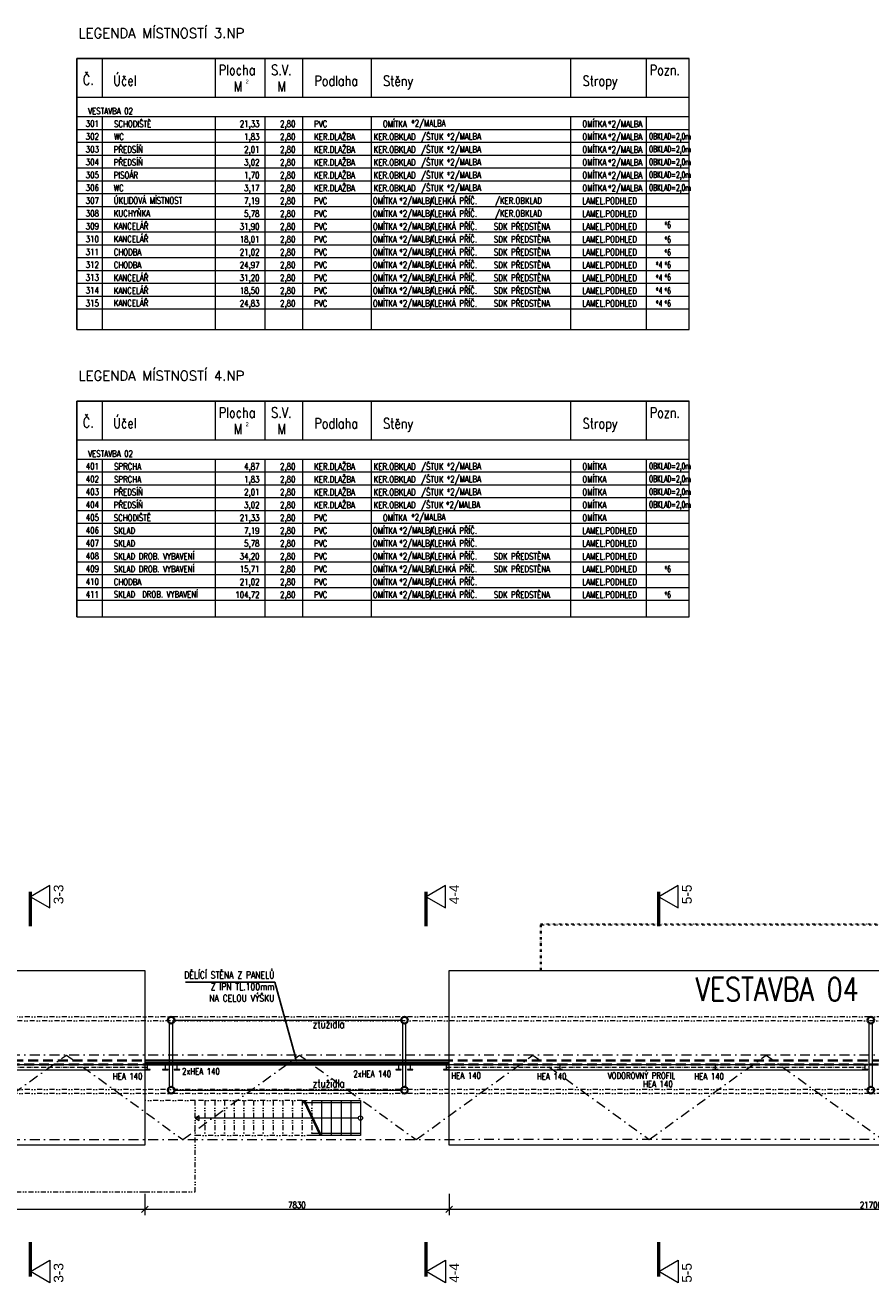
# Model space of a CAD drawing. Header units: millimetres. Extents: x -485339 to 350584, y -1189936 to 0.
# Tile 182 of 256: x 36948 to 58704, y -1146960 to -1114602. Entities that reach past the tile are written whole.
import ezdxf
from ezdxf import colors
from ezdxf.entities.mleader import LeaderData, LeaderLine
from ezdxf.enums import TextEntityAlignment as Align
from ezdxf.math import Vec2, Vec3

# ---------------------------------------------------------------- set-up
doc = ezdxf.new("R2010")
doc.units = ezdxf.units.MM
doc.header["$LTSCALE"] = 10
for name, pattern in [('ACAD_ISO10W100', [18.5, 12, -3, 0.5, -3]), ('DASHDOT', [25.4, 12.7, -6.35, 0, -6.35]), ('DĚLICÍ2', [15.875, 6.35, -3.175, 0, -3.175, 0, -3.175]), ('ČÁRKOVANÁ', [19.05, 12.7, -6.35])]:
    doc.linetypes.add(name, pattern=pattern)
doc.layers.get('Defpoints').update_dxf_attribs({"color": 201})
for name, color, linetype, lineweight in [('N_kóty', 10, 'Continuous', 18), ('N_popis', 10, 'Continuous', 18), ('N_čáry_dělící stěna', 212, 'ČÁRKOVANÁ', 35), ('N_čáry_obv.plášt', 212, 'Continuous', 18), ('N_čáry_obv.plášt_obrys', 212, 'Continuous', 35), ('St_popis', 250, 'Continuous', 18), ('St_sloupy_konstrukce haly', 5, 'Continuous', 35), ('St_čáry_nad', 250, 'DĚLICÍ2', 18), ('St_čáry_obrys', 5, 'Continuous', 35), ('St_čáry_osy', 250, 'DASHDOT', 18), ('St_čáry_plné', 250, 'Continuous', 18)]:
    doc.layers.add(name, color=color, linetype=linetype, lineweight=lineweight)
doc.layers.add('N_profily', color=7, linetype='Continuous', lineweight=18, true_color=0x2424ff)
doc.layers.add('N_PROFILY_KOTY', color=7, linetype='Continuous', lineweight=18, true_color=0x2424ff)
doc.styles.add('A_slabé', font='txt')
doc.styles.add('Andy', font='arial.ttf')
doc.styles.add('ROMANS', font='romans.shx', dxfattribs={"width": 0.8})
doc.styles.get("Standard").update_dxf_attribs({"font": 'simplex.shx', "width": 0.8})
doc.linetypes.add('ZIGZAG', pattern='A,0.00254,-5.08,[131,ltypeshp.shx,S=5.08,R=0,X=-5.08,Y=0],-10.16,[131,ltypeshp.shx,S=5.08,R=180,X=5.08,Y=0],-5.08', length=20.32254)
doc.dimstyles.new('stavebníM100', dxfattribs={"dimtxt": 165, "dimasz": 170, "dimexe": 150, "dimexo": 100, "dimgap": 30, "dimtad": 1, "dimdec": 0, "dimtxsty": 'Standard', "dimblk": 'OBLIQUE', "dimcen": -2.5, "dimdle": 150, "dimclrd": 256, "dimclre": 256, "dimclrt": 256, "dimadec": 4, "dimazin": 0, "dimtfac": 1, "dimtdec": 0, "dimtmove": 2, "dimatfit": 3, "dimldrblk": 'OBLIQUE', "dimfxl": 400, "dimfxlon": 1, "dimlwd": -1, "dimlwe": -1, "dimarcsym": 0})

# ---------------------------------------------------------------- blocks, each defined once
blk = doc.blocks.new('G$CD8A98CDB')
at = {"layer": 'St_sloupy_konstrukce haly', "color": 250, "lineweight": 18, "ltscale": 2}
for points in [[(-825, 0), (825, 0)], [(-825, -80), (825, -80)]]:
    blk.add_lwpolyline(points, dxfattribs=at)
at = {"layer": 'St_sloupy_konstrukce haly', "ltscale": 2}
for centre in [(-900, -40), (900, -40)]:
    blk.add_circle(centre, 85, dxfattribs=at)
blk = doc.blocks.new('G$C4E362255')
at = {"layer": 'St_čáry_nad'}
for points in [[(31280, 0), (31280, 1200), (50630, 1200), (51530, 1200), (51530, -3200)], [(31310, 0), (31310, 1170), (50630, 1170), (51500, 1170), (51500, -3230)]]:
    blk.add_lwpolyline(points, dxfattribs=at)
at = {"layer": 'St_čáry_nad', "ltscale": 2}
for points in [[(0, -4500), (0, -5700), (21100, -5700), (22400, -5700), (22400, -3350), (21100, -3350)], [(25150, -3350), (22400, -3350)], [(22650, -3350), (22650, -4250)], [(22900, -3350), (22900, -4250)], [(23150, -3350), (23150, -4250)], [(23400, -3350), (23400, -4250)], [(23650, -3350), (23650, -4250)], [(23900, -3350), (23900, -4250)], [(24150, -3350), (24150, -4250)], [(24400, -3350), (24400, -4250)], [(24650, -3350), (24650, -4250)], [(24900, -3350), (24900, -4250)], [(25150, -3350), (25150, -4250)], [(25150, -3350), (25400, -3350), (25400, -4250)], [(25400, -4250), (22400, -4250)]]:
    blk.add_lwpolyline(points, dxfattribs=at)
at = {"layer": 'St_čáry_plné'}
for points in [[(21100, -4500), (0, -4500), (0, 0), (21100, 0)], [(50630, -4500), (28930, -4500), (28930, 0), (50630, 0)]]:
    blk.add_lwpolyline(points, close=True, dxfattribs=at)
at = {"layer": 'St_čáry_plné', "ltscale": 2}
for points in [[(25150, -3400), (26650, -3400)], [(25617, -4250), (25181, -3350)], [(25650, -4250), (25215, -3350)], [(25400, -3350), (25650, -3350), (25650, -4250), (25400, -4250)], [(25650, -3350), (25900, -3350), (25900, -4250), (25650, -4250)], [(25900, -3350), (26150, -3350), (26150, -4250), (25900, -4250)], [(26150, -3350), (26400, -3350), (26400, -4250), (26150, -4250)], [(26400, -3350), (26650, -3350), (26650, -4250), (26150, -4250)], [(26595, -3800), (22400, -3800)], [(26650, -4200), (25400, -4200)]]:
    blk.add_lwpolyline(points, dxfattribs=at)
blk.add_lwpolyline([(22400, -3800), (22501, -3859), (22501, -3741)], close=True, dxfattribs=at)
blk.add_circle((26650, -3800), 54.6, dxfattribs=at)
at = {"layer": 'St_popis', "width": 0.8}
blk.add_text('VESTAVBA 04', height=600, dxfattribs=at).set_placement((35270, -786))
blk = doc.blocks.new('_OBLIQUE')
at = {"color": 0, "linetype": 'ByBlock'}
blk.add_line((-0.5, -0.5), (0.5, 0.5), dxfattribs=at)
blk = doc.blocks.new('*D7776')
at = {"layer": 'Defpoints', "color": 0}
for p in [(47854, -1144007), (69554, -1144017), (47854, -1145069)]:
    blk.add_point(p, dxfattribs=at)
at = {"layer": 'N_kóty'}
for p, q in [((47854, -1144669), (47854, -1145219)), ((69554, -1144669), (69554, -1145219)), ((69704, -1145069), (47704, -1145069))]:
    blk.add_line(p, q, dxfattribs=at)
at = {"layer": 'N_kóty', "linetype": 'ByBlock', "xscale": 170, "yscale": 170, "zscale": 170, "rotation": 180}
blk.add_blockref('_OBLIQUE', (47854, -1145069), dxfattribs=at)
at = {"layer": 'N_kóty', "linetype": 'ByBlock', "xscale": 170, "yscale": 170, "zscale": 170}
blk.add_blockref('_OBLIQUE', (69554, -1145069), dxfattribs=at)
at = {"layer": 'N_kóty', "insert": (58704, -1144957), "char_height": 165, "attachment_point": 5}
blk.add_mtext('21700', dxfattribs=at)
blk = doc.blocks.new('*D7777')
at = {"layer": 'Defpoints', "color": 0}
for p in [(40024, -1144007), (47854, -1144007), (40024, -1145069)]:
    blk.add_point(p, dxfattribs=at)
at = {"layer": 'N_kóty'}
for p, q in [((40024, -1144669), (40024, -1145219)), ((47854, -1144669), (47854, -1145219)), ((48004, -1145069), (39874, -1145069))]:
    blk.add_line(p, q, dxfattribs=at)
at = {"layer": 'N_kóty', "linetype": 'ByBlock', "xscale": 170, "yscale": 170, "zscale": 170, "rotation": 180}
blk.add_blockref('_OBLIQUE', (40024, -1145069), dxfattribs=at)
at = {"layer": 'N_kóty', "linetype": 'ByBlock', "xscale": 170, "yscale": 170, "zscale": 170}
blk.add_blockref('_OBLIQUE', (47854, -1145069), dxfattribs=at)
at = {"layer": 'N_kóty', "insert": (43939, -1144957), "char_height": 165, "attachment_point": 5}
blk.add_mtext('7830', dxfattribs=at)
blk = doc.blocks.new('*D7778')
at = {"layer": 'Defpoints', "color": 0}
for p in [(18924, -1143422), (40024, -1144007), (18924, -1145069)]:
    blk.add_point(p, dxfattribs=at)
at = {"layer": 'N_kóty'}
for p, q in [((18924, -1144669), (18924, -1145219)), ((40024, -1144669), (40024, -1145219)), ((40174, -1145069), (18774, -1145069))]:
    blk.add_line(p, q, dxfattribs=at)
at = {"layer": 'N_kóty', "linetype": 'ByBlock', "xscale": 170, "yscale": 170, "zscale": 170, "rotation": 180}
blk.add_blockref('_OBLIQUE', (18924, -1145069), dxfattribs=at)
at = {"layer": 'N_kóty', "linetype": 'ByBlock', "xscale": 170, "yscale": 170, "zscale": 170}
blk.add_blockref('_OBLIQUE', (40024, -1145069), dxfattribs=at)
at = {"layer": 'N_kóty', "insert": (29474, -1144957), "char_height": 165, "attachment_point": 5}
blk.add_mtext('21100', dxfattribs=at)

msp = doc.modelspace()

# ---------------------------------------------------------------- linework, layer by layer
at = {"layer": 'N_profily', "linetype": 'ACAD_ISO10W100', "lineweight": 18}
for points in [[(18858.5, -1141412), (40090.5, -1141412)], [(47788.5, -1141412), (58558.5, -1141412)]]:
    msp.add_lwpolyline(points, dxfattribs=at)
at = {"layer": 'N_profily', "lineweight": 18}
for points in [[(18924.5, -1141341.9), (40024.5, -1141341.9)], [(18924.5, -1141482), (40024.5, -1141482)], [(47854.5, -1141341.9), (58624.5, -1141341.9)], [(47854.5, -1141482), (58624.5, -1141482)]]:
    msp.add_lwpolyline(points, dxfattribs=at)
for points in [[(40090.5, -1141350.5), (40090.5, -1141473.5), (40024.5, -1141473.5), (40024.5, -1141482), (40164.5, -1141482), (40164.5, -1141473.5), (40098.5, -1141473.5), (40098.5, -1141350.5), (40164.5, -1141350.5), (40164.5, -1141342), (40024.5, -1141342), (40024.5, -1141350.5)], [(40550.5, -1141350.5), (40550.5, -1141473.5), (40484.5, -1141473.5), (40484.5, -1141482), (40624.5, -1141482), (40624.5, -1141473.5), (40558.5, -1141473.5), (40558.5, -1141350.5), (40624.5, -1141350.5), (40624.5, -1141342), (40484.5, -1141342), (40484.5, -1141350.5)], [(40850.5, -1141350.5), (40850.5, -1141473.5), (40784.5, -1141473.5), (40784.5, -1141482), (40924.5, -1141482), (40924.5, -1141473.5), (40858.5, -1141473.5), (40858.5, -1141350.5), (40924.5, -1141350.5), (40924.5, -1141342), (40784.5, -1141342), (40784.5, -1141350.5)], [(46550.5, -1141350.5), (46550.5, -1141473.5), (46484.5, -1141473.5), (46484.5, -1141482), (46624.5, -1141482), (46624.5, -1141473.5), (46558.5, -1141473.5), (46558.5, -1141350.5), (46624.5, -1141350.5), (46624.5, -1141342), (46484.5, -1141342), (46484.5, -1141350.5)], [(46850.5, -1141350.5), (46850.5, -1141473.5), (46784.5, -1141473.5), (46784.5, -1141482), (46924.5, -1141482), (46924.5, -1141473.5), (46858.5, -1141473.5), (46858.5, -1141350.5), (46924.5, -1141350.5), (46924.5, -1141342), (46784.5, -1141342), (46784.5, -1141350.5)], [(47780.5, -1141350.5), (47780.5, -1141473.5), (47714.5, -1141473.5), (47714.5, -1141482), (47854.5, -1141482), (47854.5, -1141473.5), (47788.5, -1141473.5), (47788.5, -1141350.5), (47854.5, -1141350.5), (47854.5, -1141342), (47714.5, -1141342), (47714.5, -1141350.5)], [(50700.5, -1141350.5), (50700.5, -1141473.5), (50634.5, -1141473.5), (50634.5, -1141482), (50774.5, -1141482), (50774.5, -1141473.5), (50708.5, -1141473.5), (50708.5, -1141350.5), (50774.5, -1141350.5), (50774.5, -1141342), (50634.5, -1141342), (50634.5, -1141350.5)], [(54700.5, -1141350.5), (54700.5, -1141473.5), (54634.5, -1141473.5), (54634.5, -1141482), (54774.5, -1141482), (54774.5, -1141473.5), (54708.5, -1141473.5), (54708.5, -1141350.5), (54774.5, -1141350.5), (54774.5, -1141342), (54634.5, -1141342), (54634.5, -1141350.5)], [(58550.5, -1141350.5), (58550.5, -1141473.5), (58484.5, -1141473.5), (58484.5, -1141482), (58624.5, -1141482), (58624.5, -1141473.5), (58558.5, -1141473.5), (58558.5, -1141350.5), (58624.5, -1141350.5), (58624.5, -1141342), (58484.5, -1141342), (58484.5, -1141350.5)]]:
    msp.add_lwpolyline(points, close=True, dxfattribs=at)
at = {"layer": 'N_čáry_dělící stěna', "ltscale": 2}
for points in [[(82619.5, -1141241.9), (17019.5, -1141241.9)], [(82519.5, -1141341.9), (16919.5, -1141341.9)]]:
    msp.add_lwpolyline(points, dxfattribs=at)
at = {"layer": 'N_čáry_obv.plášt', "linetype": 'ZIGZAG', "ltscale": 0.8}
msp.add_lwpolyline([(40024.5, -1141291.9), (47854.5, -1141291.9)], dxfattribs=at)
at = {"layer": 'N_čáry_obv.plášt_obrys'}
for points in [[(40024.5, -1141241.9), (47854.5, -1141241.9)], [(40024.5, -1141341.9), (47854.5, -1141341.9)]]:
    msp.add_lwpolyline(points, dxfattribs=at)
at = {"layer": 'St_popis', "lineweight": 25}
for p, q in [((38281.2, -1115463.9), (54028.9, -1115463.9)), ((38281.2, -1115463.9), (38281.2, -1122436)), ((38281.2, -1124278.2), (54028.9, -1124278.2)), ((38281.2, -1124278.2), (38281.2, -1129825.4))]:
    msp.add_line(p, q, dxfattribs=at)
at = {"layer": 'St_popis'}
for p, q in [((38941.2, -1116453.8), (38941.2, -1115463.9)), ((41845.3, -1116453.8), (41845.3, -1115463.9)), ((43121.6, -1116453.8), (43121.6, -1115463.9)), ((44087.6, -1116453.8), (44087.6, -1115463.9)), ((45857.4, -1116453.8), (45857.4, -1115463.9)), ((50989.6, -1116453.8), (50989.6, -1115463.9)), ((52931.7, -1116453.8), (52931.7, -1115463.9)), ((54028.9, -1116453.8), (54028.9, -1115463.9)), ((38281.2, -1116453.8), (54028.9, -1116453.8)), ((53933.8, -1116453.8), (53934.4, -1116453.8)), ((54028.9, -1122436), (54028.9, -1116453.8)), ((38281.2, -1116953.8), (54028.9, -1116953.8)), ((38941.2, -1122436), (38941.2, -1116953.8)), ((41845.3, -1122436), (41845.3, -1116953.8)), ((44087.6, -1122436), (44087.6, -1116953.8)), ((50989.6, -1122436), (50989.6, -1116953.8)), ((52931.7, -1122436), (52931.7, -1116953.8)), ((38281.2, -1117283.8), (54028.9, -1117283.8)), ((38281.2, -1117613.8), (52931.7, -1117613.8)), ((38281.2, -1117613.8), (54028.9, -1117613.8)), ((38281.2, -1117943.8), (54028.9, -1117943.8)), ((38281.2, -1118273.8), (54028.9, -1118273.8)), ((38281.2, -1118603.8), (54028.9, -1118603.8)), ((38281.2, -1118933.8), (54028.9, -1118933.8)), ((38281.2, -1122436), (54028.9, -1122436)), ((38941.2, -1125268.2), (38941.2, -1124278.2)), ((41845.3, -1125268.2), (41845.3, -1124278.2)), ((43121.6, -1125268.2), (43121.6, -1124278.2)), ((44087.6, -1125268.2), (44087.6, -1124278.2)), ((45857.4, -1125268.2), (45857.4, -1124278.2)), ((50989.6, -1125268.2), (50989.6, -1124278.2)), ((52931.7, -1125268.2), (52931.7, -1124278.2)), ((54028.9, -1125268.2), (54028.9, -1124278.2)), ((38281.2, -1125268.2), (54028.9, -1125268.2)), ((53933.8, -1125268.2), (53934.4, -1125268.2)), ((54028.9, -1129825.4), (54028.9, -1125268.2)), ((38941.2, -1129825.4), (38941.2, -1125768.2)), ((41845.3, -1129825.4), (41845.3, -1125768.2)), ((52931.7, -1129825.4), (52931.7, -1125768.2)), ((38281.2, -1126758.1), (54028.9, -1126758.1)), ((38281.2, -1127088.1), (54028.9, -1127088.1)), ((38281.2, -1129825.4), (54028.9, -1129825.4))]:
    msp.add_line(p, q, dxfattribs=at)
at = {"layer": 'St_popis', "lineweight": 15}
for p, q in [((43121.6, -1122436), (43121.6, -1116953.8)), ((45857.4, -1122436), (45857.4, -1116953.8)), ((38281.2, -1119263.7), (54028.9, -1119263.7)), ((38281.2, -1119593.7), (54028.9, -1119593.7)), ((38281.2, -1119923.7), (54028.9, -1119923.7)), ((38281.2, -1120253.7), (54028.9, -1120253.7)), ((38281.2, -1120583.7), (54028.9, -1120583.7)), ((38281.2, -1120913.7), (54028.9, -1120913.7)), ((38281.2, -1121243.7), (54028.9, -1121243.7)), ((38281.2, -1121573.7), (54028.9, -1121573.7)), ((38281.2, -1121903.6), (54028.9, -1121903.6)), ((38281.2, -1125768.2), (54028.9, -1125768.2)), ((43121.6, -1129825.4), (43121.6, -1125768.2)), ((44087.6, -1129825.4), (44087.6, -1125768.2)), ((45857.4, -1129825.4), (45857.4, -1125768.2)), ((50989.6, -1129825.4), (50989.6, -1125768.2)), ((38281.2, -1126098.2), (54028.9, -1126098.2)), ((38281.2, -1126428.1), (52931.7, -1126428.1)), ((38281.2, -1126428.1), (54028.9, -1126428.1)), ((38281.2, -1127418.1), (54028.9, -1127418.1)), ((38281.2, -1127748.1), (54028.9, -1127748.1)), ((38281.2, -1128078.1), (54028.9, -1128078.1)), ((38281.2, -1128408.1), (54028.9, -1128408.1)), ((38281.2, -1128738.1), (54028.9, -1128738.1)), ((38281.2, -1129068), (54028.9, -1129068)), ((38281.2, -1129398), (54028.9, -1129398))]:
    msp.add_line(p, q, dxfattribs=at)
at = {"layer": 'St_popis'}
for points in [[(37083.8, -1137025.4), (37586.1, -1137315.4), (37586.1, -1136735.4)], [(47261.7, -1137025.4), (47764, -1137315.4), (47764, -1136735.4)], [(53248.7, -1137025.4), (53751, -1137315.4), (53751, -1136735.4)], [(37083.8, -1146670.2), (37586.1, -1146380.2), (37586.1, -1146960.2)], [(47261.7, -1146670.2), (47764, -1146380.2), (47764, -1146960.2)], [(53248.7, -1146670.2), (53751, -1146380.2), (53751, -1146960.2)]]:
    msp.add_lwpolyline(points, close=True, dxfattribs=at)
at = {"layer": 'St_popis', "linetype": 'DASHDOT', "ltscale": 2, "const_width": 83.3}
for points in [[(37083.8, -1136896.5), (37083.8, -1137787.7)], [(47261.7, -1136896.5), (47261.7, -1137787.7)], [(53248.7, -1136896.5), (53248.7, -1137787.7)], [(37083.8, -1146799.2), (37083.8, -1145907.9)], [(47261.7, -1146799.2), (47261.7, -1145907.9)], [(53248.7, -1146799.2), (53248.7, -1145907.9)]]:
    msp.add_lwpolyline(points, dxfattribs=at)
at = {"layer": 'St_čáry_nad', "ltscale": 2}
for points in [[(98064.2, -1140116.6), (2009.5, -1140116.6)], [(95331.7, -1140216.6), (2009.5, -1140216.6)], [(98064.2, -1141986.6), (2009.5, -1141986.6)], [(98064.2, -1142086.6), (2009.5, -1142086.6)]]:
    msp.add_lwpolyline(points, dxfattribs=at)
at = {"layer": 'St_čáry_osy', "ltscale": 2}
for points in [[(2009.5, -1141101.6), (98064.2, -1141088.7)], [(32009.5, -1141101.6), (35005.2, -1143274.1), (38009.5, -1141101.6)], [(38009.5, -1141101.6), (41005.2, -1143274.1), (44009.5, -1141101.6)], [(44009.5, -1141101.6), (47005.2, -1143274.1), (50009.5, -1141101.6)], [(50009.5, -1141101.6), (53005.2, -1143274.1), (56009.5, -1141101.6)], [(56009.5, -1141101.6), (59005.2, -1143274.1), (62009.5, -1141101.6)], [(2009.5, -1143274.1), (98064.2, -1143261.2)]]:
    msp.add_lwpolyline(points, dxfattribs=at)
at = {"layer": 'St_čáry_plné', "ltscale": 2}
for points in [[(40789.5, -1140203), (46619.5, -1140203)], [(40789.5, -1142003), (46619.5, -1142003)]]:
    msp.add_lwpolyline(points, dxfattribs=at)

# ---------------------------------------------------------------- block references
at = {"layer": 'St_sloupy_konstrukce haly', "ltscale": 2, "rotation": 90}
for p in [(40664.5, -1141101.6), (46664.5, -1141101.6), (58664.5, -1141101.6)]:
    msp.add_blockref('G$CD8A98CDB', p, dxfattribs=at)
at = {"layer": 'St_čáry_obrys'}
msp.add_blockref('G$C4E362255', (18924.5, -1138921.9), dxfattribs=at)

# ---------------------------------------------------------------- texts
at = {"layer": 'N_popis', "lineweight": 15, "style": 'ROMANS'}
for s, height, width, p in [('PVC', 165, 0.8, (44381, -1117224.8)), ('*2/MALBA', 165, 0.8, (46878.9, -1117206.7)), ('*2/MALBA', 165, 0.8, (51942.7, -1117224.8)), ('KER.DLAŽBA', 165, 0.8, (44381, -1117554.8)), ('KER.OBKLAD', 165, 0.8, (45913.7, -1117554.8)), ('*2/MALBA', 165, 0.8, (47793.6, -1117547.3)), ('*2/MALBA', 165, 0.8, (51942.7, -1117554.8)), ('OBKLAD=2,0m', 164.997, 0.55, (52998.4, -1117542.8)), ('KER.DLAŽBA', 165, 0.8, (44381, -1117884.7)), ('KER.OBKLAD', 165, 0.8, (45913.7, -1117884.7)), ('*2/MALBA', 165, 0.8, (47793.6, -1117877.3)), ('*2/MALBA', 165, 0.8, (51942.7, -1117884.7)), ('OBKLAD=2,0m', 164.997, 0.55, (52998.4, -1117872.8)), ('KER.DLAŽBA', 165, 0.8, (44381, -1118214.7)), ('KER.OBKLAD', 165, 0.8, (45913.7, -1118214.7)), ('*2/MALBA', 165, 0.8, (47793.6, -1118207.3)), ('*2/MALBA', 165, 0.8, (51942.7, -1118214.7)), ('OBKLAD=2,0m', 164.997, 0.55, (52998.4, -1118202.8)), ('KER.DLAŽBA', 165, 0.8, (44381, -1118544.7)), ('KER.OBKLAD', 165, 0.8, (45913.7, -1118544.7)), ('*2/MALBA', 165, 0.8, (47793.6, -1118537.3)), ('*2/MALBA', 165, 0.8, (51942.7, -1118544.7)), ('OBKLAD=2,0m', 164.997, 0.55, (52998.4, -1118532.8)), ('KER.DLAŽBA', 165, 0.8, (44381, -1118874.7)), ('KER.OBKLAD', 165, 0.8, (45913.7, -1118874.7)), ('*2/MALBA', 165, 0.8, (47793.6, -1118867.2)), ('*2/MALBA', 165, 0.8, (51942.7, -1118874.7)), ('OBKLAD=2,0m', 164.997, 0.55, (52998.4, -1118862.8)), ('ÚKLIDOVÁ MÍSTNOST', 164.997, 0.8, (39227.9, -1119195.5)), ('PVC', 165, 0.8, (44381, -1119204.7)), ('*2/MALBA', 165, 0.8, (46574, -1119198.7)), ('/KER.OBKLAD', 164.997, 0.8, (49034.8, -1119198.7)), ('KUCHYŇKA', 165, 0.8, (39227.9, -1119525.4)), ('PVC', 165, 0.8, (44381, -1119534.7)), ('*2/MALBA', 165, 0.8, (46574, -1119528.7)), ('/KER.OBKLAD', 164.997, 0.8, (49034.8, -1119528.7)), ('PVC', 165, 0.8, (44381, -1119864.7)), ('*2/MALBA', 165, 0.8, (46574, -1119858.7)), ('SDK PŘEDSTĚNA', 164.997, 0.8, (49006.2, -1119864.7)), ('*6', 165, 0.55, (53390, -1119821.2)), ('PVC', 165, 0.8, (44381, -1120194.6)), ('*2/MALBA', 165, 0.8, (46574, -1120188.7)), ('SDK PŘEDSTĚNA', 164.997, 0.8, (49006.2, -1120194.6)), ('*6', 165, 0.55, (53390, -1120198.5)), ('PVC', 165, 0.8, (44381, -1120524.6)), ('*2/MALBA', 165, 0.8, (46574, -1120518.6)), ('SDK PŘEDSTĚNA', 164.997, 0.8, (49006.2, -1120524.6)), ('*6', 165, 0.55, (53390, -1120529.2)), ('PVC', 165, 0.8, (44381, -1120854.6)), ('*2/MALBA', 165, 0.8, (46574, -1120848.6)), ('SDK PŘEDSTĚNA', 164.997, 0.8, (49006.2, -1120856.8)), ('*4', 165, 0.55, (53168.3, -1120851.8)), ('*6', 165, 0.55, (53390, -1120850.7)), ('PVC', 165, 0.8, (44381, -1121184.6)), ('*2/MALBA', 165, 0.8, (46574, -1121178.6)), ('SDK PŘEDSTĚNA', 164.997, 0.8, (49006.2, -1121184.6)), ('*4', 165, 0.55, (53168.3, -1121181.8)), ('*6', 165, 0.55, (53390, -1121167.4)), ('PVC', 165, 0.8, (44381, -1121514.6)), ('*2/MALBA', 165, 0.8, (46574, -1121508.6)), ('SDK PŘEDSTĚNA', 164.997, 0.8, (49006.2, -1121514.6)), ('*4', 165, 0.55, (53168.3, -1121511.8)), ('*6', 165, 0.55, (53390, -1121516.8)), ('PVC', 165, 0.8, (44381, -1121844.6)), ('*2/MALBA', 165, 0.8, (46574, -1121838.6)), ('SDK PŘEDSTĚNA', 164.997, 0.8, (49006.2, -1121844.6)), ('*4', 165, 0.55, (53168.3, -1121841.8)), ('*6', 165, 0.55, (53390, -1121842.9)), ('KER.DLAŽBA', 165, 0.8, (44381, -1126039.1)), ('KER.OBKLAD', 165, 0.8, (45913.7, -1126039.1)), ('*2/MALBA', 165, 0.8, (47793.6, -1126031.7)), ('OBKLAD=2,0m', 164.997, 0.55, (52998.4, -1126027.2)), ('KER.DLAŽBA', 165, 0.8, (44381, -1126369.1)), ('KER.OBKLAD', 165, 0.8, (45913.7, -1126369.1)), ('*2/MALBA', 165, 0.8, (47793.6, -1126361.6)), ('OBKLAD=2,0m', 164.997, 0.55, (52998.4, -1126357.2)), ('KER.DLAŽBA', 165, 0.8, (44381, -1126699.1)), ('KER.OBKLAD', 165, 0.8, (45913.7, -1126699.1)), ('*2/MALBA', 165, 0.8, (47793.6, -1126691.6)), ('OBKLAD=2,0m', 164.997, 0.55, (52998.4, -1126687.2)), ('KER.DLAŽBA', 165, 0.8, (44381, -1127029.1)), ('KER.OBKLAD', 165, 0.8, (45913.7, -1127029.1)), ('*2/MALBA', 165, 0.8, (47771.4, -1127021.6)), ('OBKLAD=2,0m', 164.997, 0.55, (52998.4, -1127017.2)), ('PVC', 165, 0.8, (44381, -1127359.1)), ('*2/MALBA', 165, 0.8, (46878.9, -1127341)), ('PVC', 165, 0.8, (44381, -1127689)), ('*2/MALBA', 165, 0.8, (46574, -1127683)), ('PVC', 165, 0.8, (44381, -1128019)), ('*2/MALBA', 165, 0.8, (46574, -1128013)), ('PVC', 165, 0.8, (44381, -1128349)), ('*2/MALBA', 165, 0.8, (46574, -1128343)), ('SDK PŘEDSTĚNA', 164.997, 0.8, (49006.2, -1128349)), ('PVC', 165, 0.8, (44381, -1128679)), ('*2/MALBA', 165, 0.8, (46574, -1128673)), ('SDK PŘEDSTĚNA', 164.997, 0.8, (49006.2, -1128679)), ('LAMEL.PODHLED', 164.997, 0.8, (51283, -1128679)), ('*6', 165, 0.55, (53390, -1128675)), ('PVC', 165, 0.8, (44381, -1129009)), ('*2/MALBA', 165, 0.8, (46574, -1129003)), ('PVC', 165, 0.8, (44381, -1129339)), ('*2/MALBA', 165, 0.8, (46574, -1129333)), ('SDK PŘEDSTĚNA', 164.997, 0.8, (49006.2, -1129339)), ('*6', 165, 0.55, (53390, -1129335))]:
    msp.add_text(s, height=height, rotation=0.00269, dxfattribs=dict(at, width=width)).set_placement(p)
at = {"layer": 'N_PROFILY_KOTY', "lineweight": 18, "width": 0.8}
for s, p in [('HEA 140', (39202.2, -1141727.1)), ('2xHEA 140', (40983.5, -1141601)), ('2xHEA 140', (45391.5, -1141665)), ('HEA 140', (47910.2, -1141709.6)), ('HEA 140', (50111.2, -1141729.1)), ('VODOROVNÝ PROFIL', (51935, -1141713.5)), ('HEA 140', (54161.7, -1141729.6)), ('HEA 140', (52845, -1141927))]:
    msp.add_text(s, height=165, dxfattribs=at).set_placement(p)
at = {"layer": 'St_popis', "style": 'ROMANS', "width": 0.8}
for s, p in [('Plocha', (41930.6, -1115887.6)), ('S.V.', (43278.8, -1115887.6)), ('Pozn.', (53017, -1115887.6)), ('Č.', (38433.1, -1116139.1)), ('Účel', (39214.5, -1116160)), ('Podlaha', (44388.1, -1116165.9)), ('Stěny', (46158, -1116165.9)), ('Stropy', (51290.1, -1116165.9)), ('M', (42315.4, -1116313.1)), ('M', (43442.3, -1116313.1)), ('Plocha', (41930.6, -1124702)), ('S.V.', (43278.8, -1124702)), ('Pozn.', (53017, -1124702)), ('Č.', (38433.1, -1124953.4)), ('Účel', (39214.5, -1124974.4)), ('Podlaha', (44388.1, -1124980.2)), ('Stěny', (46158, -1124980.2)), ('Stropy', (51290.1, -1124980.2)), ('M', (42315.4, -1125127.5)), ('M', (43442.3, -1125127.5))]:
    msp.add_text(s, height=264, dxfattribs=at).set_placement(p)
at = {"layer": 'St_popis', "style": 'A_slabé'}
for p in [(42618.9, -1116107.5), (42618.9, -1124921.8)]:
    msp.add_text('2', height=105.6, dxfattribs=at).set_placement(p)
at = {"layer": 'St_popis', "lineweight": 15, "style": 'ROMANS', "width": 0.8}
for s, height, p in [('VESTAVBA 02', 164.997, (38567.9, -1116894.8)), ('SCHODIŠTĚ', 165, (39234.7, -1117224.8)), ('OMÍTKA', 165, (46150.9, -1117224.8)), ('OMÍTKA', 165, (51283, -1117224.8)), ('WC', 165, (39234.7, -1117554.8)), ('/ŠTUK', 165, (47137.5, -1117554.8)), ('OMÍTKA', 165, (51283, -1117554.8)), ('PŘEDSÍŇ', 165, (39227.9, -1117884.7)), ('/ŠTUK', 165, (47137.5, -1117884.7)), ('OMÍTKA', 165, (51283, -1117884.7)), ('PŘEDSÍŇ', 165, (39227.9, -1118214.7)), ('/ŠTUK', 165, (47137.5, -1118214.7)), ('OMÍTKA', 165, (51283, -1118214.7)), ('PISOÁR', 165, (39227.9, -1118544.7)), ('/ŠTUK', 165, (47137.5, -1118544.7)), ('OMÍTKA', 165, (51283, -1118544.7)), ('WC', 165, (39227.9, -1118874.7)), ('/ŠTUK', 165, (47137.5, -1118874.7)), ('OMÍTKA', 165, (51283, -1118874.7)), ('OMÍTKA        /LEHKÁ PŘÍČ.', 164.997, (45893.8, -1119204.7)), ('LAMEL.PODHLED', 164.997, (51283, -1119204.7)), ('OMÍTKA        /LEHKÁ PŘÍČ.', 164.997, (45893.8, -1119534.7)), ('LAMEL.PODHLED', 164.997, (51283, -1119534.7)), ('KANCELÁŘ', 165, (39227.9, -1119855.4)), ('OMÍTKA        /LEHKÁ PŘÍČ.', 164.997, (45893.8, -1119864.7)), ('LAMEL.PODHLED', 164.997, (51283, -1119864.7)), ('KANCELÁŘ', 165, (39227.9, -1120185.4)), ('OMÍTKA        /LEHKÁ PŘÍČ.', 164.997, (45893.8, -1120194.6)), ('LAMEL.PODHLED', 164.997, (51283, -1120194.6)), ('CHODBA', 165, (39227.9, -1120524.6)), ('OMÍTKA        /LEHKÁ PŘÍČ.', 164.997, (45893.8, -1120524.6)), ('LAMEL.PODHLED', 164.997, (51283, -1120524.6)), ('CHODBA', 165, (39227.9, -1120854.6)), ('OMÍTKA        /LEHKÁ PŘÍČ.', 164.997, (45893.8, -1120854.6)), ('LAMEL.PODHLED', 164.997, (51283, -1120854.6)), ('KANCELÁŘ', 165, (39227.9, -1121184.6)), ('OMÍTKA        /LEHKÁ PŘÍČ.', 164.997, (45893.8, -1121184.6)), ('LAMEL.PODHLED', 164.997, (51283, -1121184.6)), ('KANCELÁŘ', 165, (39227.9, -1121514.6)), ('OMÍTKA        /LEHKÁ PŘÍČ.', 164.997, (45893.8, -1121514.6)), ('LAMEL.PODHLED', 164.997, (51283, -1121514.6)), ('KANCELÁŘ', 165, (39227.9, -1121835.3)), ('OMÍTKA        /LEHKÁ PŘÍČ.', 164.997, (45893.8, -1121844.6)), ('LAMEL.PODHLED', 164.997, (51283, -1121844.6)), ('VESTAVBA 02', 164.997, (38567.9, -1125709.1)), ('SPRCHA', 165, (39234.7, -1126039.1)), ('/ŠTUK', 165, (47137.5, -1126039.1)), ('OMÍTKA', 165, (51283, -1126039.1)), ('SPRCHA', 165, (39234.7, -1126369.1)), ('/ŠTUK', 165, (47137.5, -1126369.1)), ('OMÍTKA', 165, (51283, -1126369.1)), ('PŘEDSÍŇ', 165, (39227.9, -1126699.1)), ('/ŠTUK', 165, (47137.5, -1126699.1)), ('OMÍTKA', 165, (51283, -1126699.1)), ('PŘEDSÍŇ', 165, (39227.9, -1127029.1)), ('/ŠTUK', 165, (47137.5, -1127029.1)), ('OMÍTKA', 165, (51283, -1127029.1)), ('SCHODIŠTĚ', 165, (39227.9, -1127359.1)), ('OMÍTKA', 165, (46150.9, -1127359.1)), ('OMÍTKA', 165, (51283, -1127359.1)), ('SKLAD', 165, (39227.9, -1127689)), ('OMÍTKA        /LEHKÁ PŘÍČ.', 164.997, (45893.8, -1127689)), ('LAMEL.PODHLED', 164.997, (51283, -1127689)), ('SKLAD', 165, (39227.9, -1128019)), ('OMÍTKA        /LEHKÁ PŘÍČ.', 164.997, (45893.8, -1128019)), ('LAMEL.PODHLED', 164.997, (51283, -1128019)), ('SKLAD DROB. VYBAVENÍ', 164.997, (39227.9, -1128349)), ('OMÍTKA        /LEHKÁ PŘÍČ.', 164.997, (45893.8, -1128349)), ('LAMEL.PODHLED', 164.997, (51283, -1128349)), ('SKLAD DROB. VYBAVENÍ', 164.997, (39227.9, -1128679)), ('OMÍTKA        /LEHKÁ PŘÍČ.', 164.997, (45893.8, -1128679)), ('CHODBA', 165, (39227.9, -1129009)), ('OMÍTKA        /LEHKÁ PŘÍČ.', 164.997, (45893.8, -1129009)), ('LAMEL.PODHLED', 164.997, (51283, -1129009)), ('SKLAD  DROB. VYBAVENÍ', 164.997, (39227.9, -1129329.7)), ('OMÍTKA        /LEHKÁ PŘÍČ.', 164.997, (45893.8, -1129339)), ('LAMEL.PODHLED', 164.997, (51283, -1129339))]:
    msp.add_text(s, height=height, rotation=0.00269, dxfattribs=at).set_placement(p)
for s, p in [('301', (38847.4, -1117217.8)), ('21,33', (42977.3, -1117224.3)), ('2,80', (43901, -1117224.3)), ('302', (38847.4, -1117547.8)), ('1,83', (42977.3, -1117554.3)), ('2,80', (43901, -1117554.3)), ('303', (38847.4, -1117877.8)), ('2,01', (42977.3, -1117884.3)), ('2,80', (43901, -1117884.3)), ('304', (38847.4, -1118207.8)), ('3,02', (42977.3, -1118214.3)), ('2,80', (43901, -1118214.3)), ('305', (38847.4, -1118537.8)), ('1,70', (42977.3, -1118544.3)), ('2,80', (43901, -1118544.3)), ('306', (38847.4, -1118867.8)), ('3,17', (42977.3, -1118874.3)), ('2,80', (43901, -1118874.3)), ('307', (38847.4, -1119197.7)), ('7,19', (42977.3, -1119204.3)), ('2,80', (43901, -1119204.3)), ('308', (38847.4, -1119527.7)), ('5,78', (42977.3, -1119534.2)), ('2,80', (43901, -1119534.2)), ('309', (38847.4, -1119857.7)), ('31,90', (42977.3, -1119864.2)), ('2,80', (43901, -1119864.2)), ('310', (38847.4, -1120187.7)), ('18,01', (42977.3, -1120194.2)), ('2,80', (43901, -1120194.2)), ('311', (38847.4, -1120517.7)), ('21,02', (42977.3, -1120524.2)), ('2,80', (43901, -1120524.2)), ('312', (38847.4, -1120847.7)), ('24,97', (42977.3, -1120854.2)), ('2,80', (43901, -1120854.2)), ('313', (38847.4, -1121177.7)), ('31,20', (42977.3, -1121184.2)), ('2,80', (43901, -1121184.2)), ('314', (38847.4, -1121507.7)), ('18,50', (42977.3, -1121514.2)), ('2,80', (43901, -1121514.2)), ('315', (38847.4, -1121837.6)), ('24,83', (42977.3, -1121844.1)), ('2,80', (43901, -1121844.1)), ('401', (38847.4, -1126032.2)), ('4,87', (42977.3, -1126038.7)), ('2,80', (43901, -1126038.7)), ('402', (38847.4, -1126362.1)), ('1,83', (42977.3, -1126368.7)), ('2,80', (43901, -1126368.7)), ('403', (38847.4, -1126692.1)), ('2,01', (42977.3, -1126698.6)), ('2,80', (43901, -1126698.6)), ('404', (38847.4, -1127022.1)), ('3,02', (42977.3, -1127028.6)), ('2,80', (43901, -1127028.6)), ('405', (38847.4, -1127352.1)), ('21,33', (42977.3, -1127358.6)), ('2,80', (43901, -1127358.6)), ('406', (38847.4, -1127682.1)), ('7,19', (42977.3, -1127688.6)), ('2,80', (43901, -1127688.6)), ('407', (38847.4, -1128012.1)), ('5,78', (42977.3, -1128018.6)), ('2,80', (43901, -1128018.6)), ('408', (38847.4, -1128342.1)), ('34,20', (42977.3, -1128348.6)), ('2,80', (43901, -1128348.6)), ('409', (38847.4, -1128672.1)), ('15,71', (42977.3, -1128678.6)), ('2,80', (43901, -1128678.6)), ('410', (38847.4, -1129002)), ('21,02', (42977.3, -1129008.6)), ('2,80', (43901, -1129008.6)), ('411', (38847.4, -1129332)), ('104,72', (42977.3, -1129338.5)), ('2,80', (43901, -1129338.5))]:
    msp.add_text(s, height=165, rotation=0.00269, dxfattribs=at).set_placement(p, align=Align.RIGHT)
at = {"layer": 'St_popis', "style": 'Andy'}
for s, p in [('3-3', (37932.1, -1137218.5)), ('4-4', (48110, -1137218.5)), ('5-5', (54097, -1137218.5)), ('3-3', (37932.1, -1146955.8)), ('4-4', (48110, -1146955.8)), ('5-5', (54097, -1146955.8))]:
    msp.add_text(s, height=250, rotation=90, dxfattribs=at).set_placement(p)
at = {"layer": 'St_popis', "char_height": 250, "attachment_point": 1, "style": 'Andy'}
for s, insert in [('{\\Fromand|c0;LEGENDA MÍSTNOSTÍ 3.NP}', (38321.2, -1114682.9)), ('{\\Fromand|c0;LEGENDA MÍSTNOSTÍ 4.NP}', (38321.2, -1123497.2))]:
    msp.add_mtext(s, dxfattribs=dict(at, insert=insert))
at = {"layer": 'St_čáry_plné', "ltscale": 2, "width": 0.8}
for p in [(44348.7, -1140406.8), (44348.7, -1141930.4)]:
    msp.add_text('ztužidla', height=200, dxfattribs=at).set_placement(p)

# ---------------------------------------------------------------- dimensions: what is measured, and where the dimension line sits
at = {"layer": 'N_kóty'}
for base, p1, p2, picture, middle in [((18924.5, -1145069.2), (40024.5, -1144006.6), (18924.5, -1143421.9), '*D7778', (29474.5, -1144956.7)), ((40024.5, -1145069.2), (47854.5, -1144006.6), (40024.5, -1144006.6), '*D7777', (43939.5, -1144956.7)), ((47854.5, -1145069.2), (69554.5, -1144016.6), (47854.5, -1144006.6), '*D7776', (58704.5, -1144956.7))]:
    dim = msp.add_linear_dim(base=base, p1=p1, p2=p2, dimstyle='stavebníM100', dxfattribs=at)
    dim.commit()
    dim.dimension.update_dxf_attribs({"geometry": picture, "text_midpoint": middle})

# ---------------------------------------------------------------- leaders
at = {"layer": 'N_popis'}
ml = msp.add_multileader_mtext('Standard', dxfattribs=at)
ml.set_content('DĚLÍCÍ STĚNA Z PANELŮ\\PZ IPN TL.100mm \\PNA CELOU VÝŠKU')
ml.set_leader_properties()
ml.build(insert=Vec2(0, 0))
ml.multileader.update_dxf_attribs({"text_left_attachment_type": 6, "text_right_attachment_type": 6, "arrow_head_size": 180})
ctx = ml.context
ctx.base_point, ctx.char_height, ctx.arrow_head_size, ctx.plane_origin = Vec3(40706.7, -1139223.5), 180, 180, Vec3(44150.7, -1138259.1)
ctx.left_attachment, ctx.right_attachment, ctx.text_align_type = 6, 6, 2
notes = []
notes.append((ctx, [(0, (1, 1, 0), (43372.4, -1139223.5), (-1, 0), 8, [(0, [(43939.5, -1141291.9)], 0, [])])]))
ctx.mtext.insert, ctx.mtext.alignment, ctx.mtext.flow_direction = Vec3(43362.4, -1138945.8), 3, 5
for ctx, leaders in notes:
    for number, flags, end, landing, length, lines in leaders:
        leader = LeaderData()
        leader.index, (leader.has_last_leader_line, leader.has_dogleg_vector, leader.attachment_direction) = number, flags
        leader.last_leader_point, leader.dogleg_vector, leader.dogleg_length = Vec3(end), Vec3(landing), length
        for number, points, colour, breaks in lines:
            line = LeaderLine()
            line.index, line.vertices, line.color, line.breaks = number, Vec3.list(points), colors.encode_raw_color(colour), breaks
            leader.lines.append(line)
        ctx.leaders.append(leader)

doc.saveas('drawing.dxf')
